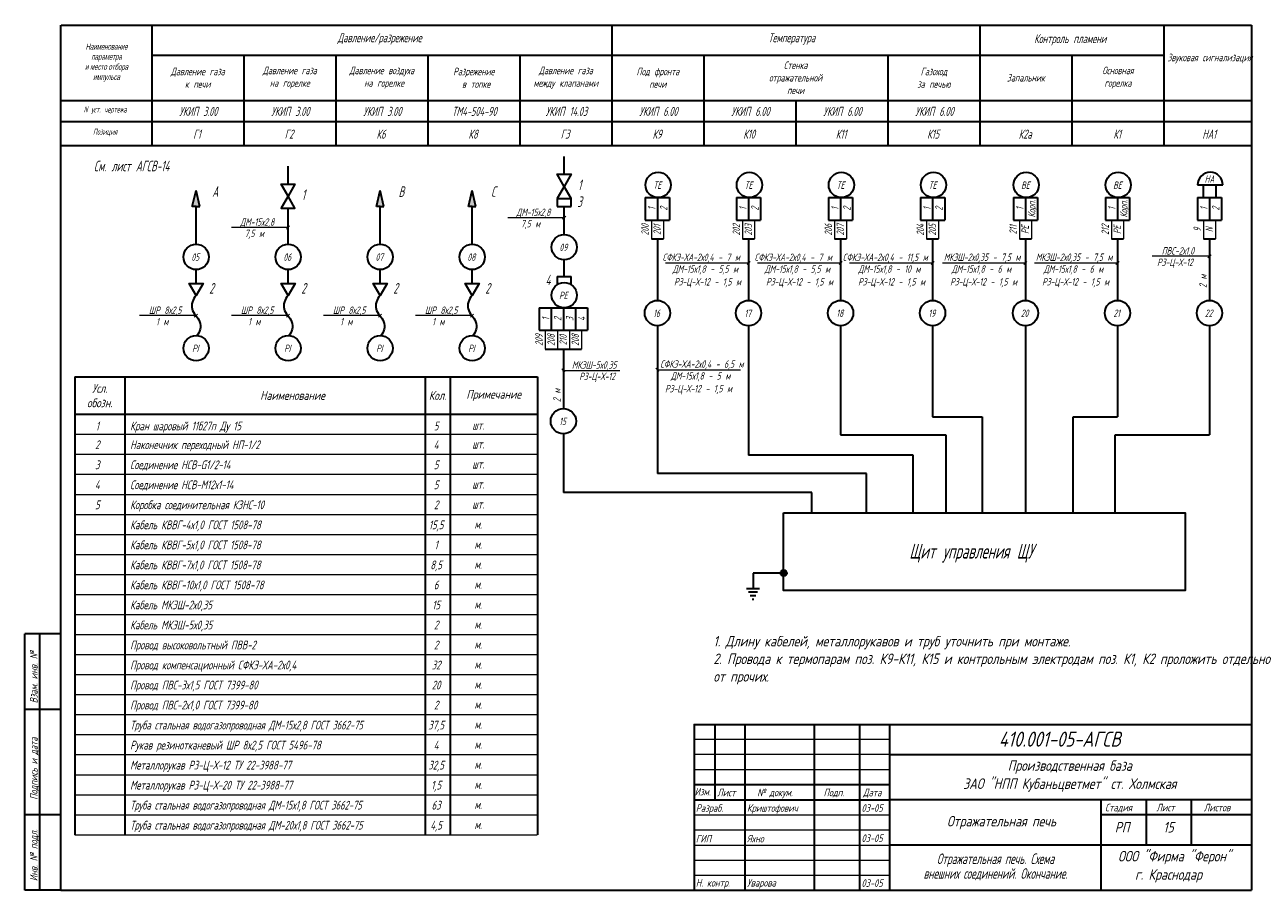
# Model space of a CAD drawing. Header units: millimetres. Extents: x -202 to 209, y 5 to 292.
import ezdxf
from ezdxf.enums import TextEntityAlignment as Align

# ---------------------------------------------------------------- set-up
doc = ezdxf.new("R2010")
doc.units = ezdxf.units.MM
for name, color, linetype, lineweight in [('ЛинСпециф', 7, 'Continuous', 35), ('ЛинСпецТон', 7, 'Continuous', 15), ('ОснСхема', 7, 'Continuous', 35), ('Приборы', 7, 'Continuous', 15), ('Размеры', 7, 'Continuous', 15), ('Рамка', 7, 'Continuous', 35)]:
    doc.layers.add(name, color=color, linetype=linetype, lineweight=lineweight)
doc.layers.add('НадписиРамки', color=7, linetype='Continuous')
doc.layers.add('НадписьСхемы', color=7, linetype='Continuous')
doc.styles.add('Stand_2_05', font='txt.shx', dxfattribs={"width": 0.6, "oblique": 15, "height": 2})
doc.styles.add('Надпись', font='GOST.TTF', dxfattribs={"oblique": 15, "height": 3.5})

msp = doc.modelspace()

# ---------------------------------------------------------------- hatches: boundary and pattern name
at = {"layer": 'ОснСхема'}
for points in [[(-145.16, 237.12), (-146.41, 231.79), (-145.16, 231.79), (-143.91, 231.79)], [(-84.1, 237.12), (-85.35, 231.79), (-84.1, 231.79), (-82.85, 231.79)], [(-53.57, 237.12), (-54.82, 231.79), (-53.57, 231.79), (-52.32, 231.79)]]:
    msp.add_hatch(color=256, dxfattribs=at).paths.add_polyline_path(points)
h = msp.add_hatch(color=256, dxfattribs=at)
edge = h.paths.add_edge_path()
edge.add_arc((49.77, 110.21), 1, 0, 360)

# ---------------------------------------------------------------- linework, layer by layer
at = {"layer": 'ЛинСпециф'}
for p, q in [((-185.43, 175.34), (-185.43, 23.4)), ((-185.43, 175.34), (-185.43, 136.32)), ((-168.83, 175.34), (-168.83, 23.4)), ((-69.2, 175.34), (-69.2, 23.4)), ((-60.9, 175.34), (-60.9, 23.4)), ((-185.43, 162.88), (-31.84, 162.88))]:
    msp.add_line(p, q, dxfattribs=at)
at = {"layer": 'ЛинСпециф', "ltscale": 0.5}
msp.add_line((-185.43, 175.34), (-31.86, 175.34), dxfattribs=at)
at = {"layer": 'ЛинСпецТон', "lineweight": 15}
for p, q in [((-185.43, 156.24), (-31.97, 156.24)), ((-185.43, 149.6), (-31.97, 149.6)), ((-185.43, 142.96), (-31.97, 142.96)), ((-185.43, 136.32), (-31.97, 136.32)), ((-185.43, 129.68), (-31.97, 129.68)), ((-185.43, 123.03), (-31.97, 123.03)), ((-185.43, 116.39), (-31.97, 116.39)), ((-185.43, 109.75), (-31.97, 109.75)), ((-185.43, 103.11), (-31.97, 103.11)), ((-185.43, 96.47), (-31.97, 96.47)), ((-185.43, 89.82), (-31.97, 89.82)), ((-185.43, 83.18), (-31.97, 83.18)), ((-185.43, 76.54), (-31.97, 76.54)), ((-185.43, 69.9), (-31.97, 69.9)), ((-185.43, 63.26), (-31.97, 63.26)), ((-185.43, 56.61), (-31.97, 56.61)), ((-185.43, 49.97), (-31.97, 49.97)), ((-185.43, 43.33), (-31.97, 43.33)), ((-185.43, 36.69), (-31.97, 36.69)), ((-185.43, 30.05), (-31.97, 30.05)), ((-185.43, 23.4), (-31.97, 23.4))]:
    msp.add_line(p, q, dxfattribs=at)
at = {"layer": 'ОснСхема'}
for p, q in [((-23.04, 242.48), (-23.04, 248.37)), ((-114.67, 239.24), (-114.67, 245.13)), ((187.1, 238.94), (195.5, 238.94)), ((188.95, 238.94), (188.95, 234.74)), ((193.14, 238.94), (193.14, 234.74)), ((-146.41, 231.79), (-145.16, 237.12)), ((-143.91, 231.79), (-145.16, 237.12)), ((-85.35, 231.79), (-84.1, 237.12)), ((-82.85, 231.79), (-84.1, 237.12)), ((-54.82, 231.79), (-53.57, 237.12)), ((-52.32, 231.79), (-53.57, 237.12)), ((-25.35, 234.48), (-25.35, 231.79)), ((-20.68, 231.79), (-20.68, 234.48)), ((3.87, 234.74), (11.87, 234.74)), ((3.87, 234.74), (3.87, 227.31)), ((7.87, 234.74), (7.87, 227.31)), ((11.87, 234.74), (11.87, 227.31)), ((34.13, 234.74), (42.13, 234.74)), ((34.13, 234.74), (34.13, 227.31)), ((38.13, 234.74), (38.13, 227.31)), ((42.13, 234.74), (42.13, 227.31)), ((64.66, 234.74), (72.66, 234.74)), ((64.66, 234.74), (64.66, 227.31)), ((68.66, 234.74), (68.66, 227.31)), ((72.66, 234.74), (72.66, 227.31)), ((95.19, 234.74), (103.19, 234.74)), ((95.19, 234.74), (95.19, 227.31)), ((99.19, 234.74), (99.19, 227.31)), ((103.19, 234.74), (103.19, 227.31)), ((125.98, 234.74), (133.98, 234.74)), ((125.98, 234.74), (125.98, 227.31)), ((129.98, 234.74), (129.98, 227.31)), ((133.98, 234.74), (133.98, 227.31)), ((156.51, 234.74), (156.51, 227.31)), ((156.51, 234.74), (164.51, 234.74)), ((160.51, 234.74), (160.51, 227.31)), ((164.51, 234.74), (164.51, 227.31)), ((187.04, 234.74), (195.04, 234.74)), ((187.04, 234.74), (187.04, 227.31)), ((191.04, 234.74), (191.04, 227.31)), ((195.04, 234.74), (195.04, 227.31)), ((-145.16, 231.79), (-146.41, 231.79)), ((-145.16, 219.27), (-145.16, 231.79)), ((-145.16, 231.79), (-143.91, 231.79)), ((-114.67, 219.27), (-114.67, 231.24)), ((-84.1, 231.79), (-85.35, 231.79)), ((-84.1, 219.27), (-84.1, 231.79)), ((-84.1, 231.79), (-82.85, 231.79)), ((-53.57, 231.79), (-54.82, 231.79)), ((-53.57, 219.27), (-53.57, 231.79)), ((-53.57, 231.79), (-52.32, 231.79)), ((-25.35, 231.79), (-20.68, 231.79)), ((-23.04, 222.51), (-23.04, 231.79)), ((3.87, 227.32), (11.87, 227.32)), ((34.13, 227.32), (42.13, 227.32)), ((64.66, 227.32), (72.66, 227.32)), ((95.19, 227.32), (103.19, 227.32)), ((125.98, 227.32), (133.98, 227.32)), ((156.51, 227.32), (164.51, 227.32)), ((187.04, 227.32), (195.04, 227.32)), ((5.87, 221.09), (9.87, 221.09)), ((7.87, 221.09), (7.87, 200.66)), ((36.13, 221.09), (40.13, 221.09)), ((38.13, 221.09), (38.13, 200.66)), ((66.66, 221.09), (70.66, 221.09)), ((68.66, 221.09), (68.66, 200.66)), ((97.19, 221.09), (101.19, 221.09)), ((99.19, 221.09), (99.19, 200.66)), ((127.98, 221.09), (131.98, 221.09)), ((129.98, 221.09), (129.98, 200.66)), ((158.51, 221.09), (162.51, 221.09)), ((160.51, 221.09), (160.51, 200.66)), ((189.04, 221.09), (193.04, 221.09)), ((191.04, 221.09), (191.04, 200.66)), ((-23.04, 208.56), (-23.04, 214.11)), ((-145.16, 206.24), (-145.16, 210.87)), ((-114.63, 206.24), (-114.63, 210.87)), ((-84.1, 206.24), (-84.1, 210.87)), ((-53.57, 206.24), (-53.57, 210.87)), ((-25.42, 208.56), (-25.42, 205.87)), ((-25.42, 208.56), (-20.74, 208.56)), ((-20.74, 205.87), (-20.74, 208.56)), ((-31.31, 198.17), (-15.31, 198.17)), ((-31.31, 198.17), (-31.31, 190.73)), ((-27.31, 198.17), (-27.31, 190.73)), ((-27.31, 198.17), (-27.31, 190.73)), ((-23.31, 198.17), (-23.31, 190.73)), ((-19.31, 198.17), (-19.31, 190.73)), ((-15.31, 198.19), (-15.31, 190.75)), ((-31.31, 190.75), (-15.31, 190.75)), ((7.87, 192.26), (7.87, 150.24)), ((38.13, 192.26), (38.13, 150.24)), ((68.66, 192.26), (68.66, 156.02)), ((99.19, 192.26), (99.19, 162.03)), ((129.98, 192.26), (129.98, 130.19)), ((160.51, 192.26), (160.51, 162.03)), ((191.04, 192.26), (191.04, 156.02)), ((-29.31, 184.51), (-17.31, 184.51)), ((-23.31, 184.51), (-23.31, 164.78)), ((99.19, 162.03), (115.6, 162.03)), ((115.6, 162.03), (115.6, 130.19)), ((145.82, 130.19), (145.82, 162.03)), ((145.82, 162.03), (160.51, 162.03)), ((-23.31, 156.38), (-23.31, 136.94)), ((68.66, 156.02), (103.56, 156.02)), ((103.56, 156.02), (103.56, 130.19)), ((159.77, 130.19), (159.77, 156.02)), ((159.77, 156.02), (191.04, 156.02)), ((7.87, 150.24), (7.87, 143.24)), ((38.13, 150.24), (38.13, 149.27)), ((92.75, 149.27), (38.13, 149.27)), ((92.75, 130.19), (92.75, 149.27)), ((115.97, 146.11), (115.97, 146.11)), ((115.97, 146.11), (115.97, 146.11)), ((77.3, 143.24), (7.87, 143.24)), ((77.3, 130.19), (77.3, 143.24)), ((59.15, 136.94), (-23.31, 136.94)), ((59.15, 130.19), (59.15, 136.94)), ((49.77, 110.21), (39.6, 110.21)), ((39.6, 110.21), (39.6, 105.13)), ((49.77, 110.21), (49.77, 110.21)), ((37.43, 105.13), (41.78, 105.13)), ((38.06, 103.93), (41.14, 103.93)), ((38.7, 102.73), (40.5, 102.73)), ((39.6, 105.13), (39.6, 105.13)), ((39.34, 101.53), (39.86, 101.53))]:
    msp.add_line(p, q, dxfattribs=at)
for points in [[(-23.04, 238.48), (-25.35, 242.48), (-20.74, 242.48)], [(-114.67, 235.24), (-116.98, 239.24), (-112.36, 239.24)], [(-23.04, 238.48), (-25.35, 234.48), (-20.74, 234.48)], [(-114.67, 235.24), (-116.98, 231.24), (-112.36, 231.24)], [(-145.16, 202.24), (-147.47, 206.24), (-142.85, 206.24)], [(-114.63, 202.24), (-116.94, 206.24), (-112.32, 206.24)], [(-84.1, 202.24), (-86.41, 206.24), (-81.79, 206.24)], [(-53.57, 202.24), (-55.88, 206.24), (-51.26, 206.24)], [(49.77, 130.19), (182.93, 130.19), (182.93, 104.4), (49.77, 104.4)]]:
    msp.add_lwpolyline(points, close=True, dxfattribs=at)
for centre, radius in [((8.13, 238.94), 4.2), ((38.39, 238.94), 4.2), ((68.92, 238.94), 4.2), ((99.45, 238.94), 4.2), ((130.24, 238.94), 4.2), ((160.77, 238.94), 4.2), ((-23.04, 218.31), 4.2), ((-145.16, 215.07), 4.2), ((-114.63, 215.07), 4.2), ((-84.1, 215.07), 4.2), ((-53.57, 215.07), 4.2), ((-23.04, 202.36), 4.2), ((7.87, 196.46), 4.2), ((38.13, 196.46), 4.2), ((68.66, 196.46), 4.2), ((99.19, 196.46), 4.2), ((129.98, 196.46), 4.2), ((160.51, 196.46), 4.2), ((191.04, 196.46), 4.2), ((-145.16, 184.78), 4.2), ((-114.63, 184.78), 4.2), ((-84.1, 184.78), 4.2), ((-53.57, 184.78), 4.2), ((-23.31, 160.58), 4.2), ((49.77, 110.21), 1)]:
    msp.add_circle(centre, radius, dxfattribs=at)
msp.add_arc((191.3, 238.94), 4.2, 0, 180, dxfattribs=at)
for points in [[(-145.16, 202.24), (-146.28, 201.17), (-147.56, 197.25), (-143.11, 194.25), (-143.77, 189.93), (-145.01, 188.98)], [(-114.63, 202.24), (-115.75, 201.17), (-117.04, 197.25), (-112.58, 194.25), (-113.24, 189.93), (-114.48, 188.98)], [(-84.1, 202.24), (-85.22, 201.17), (-86.51, 197.25), (-82.05, 194.25), (-82.72, 189.93), (-83.95, 188.98)], [(-53.57, 202.24), (-54.69, 201.17), (-55.98, 197.25), (-51.53, 194.25), (-52.19, 189.93), (-53.43, 188.98)]]:
    msp.add_open_spline(points, degree=3, knots=[0, 0, 0, 0, 4.645249, 9.526528, 14.226317, 14.226317, 14.226317, 14.226317], dxfattribs=at)
at = {"layer": 'Приборы'}
for p, q in [((5.87, 227.31), (5.87, 221.09)), ((9.87, 227.31), (9.87, 221.09)), ((36.13, 227.31), (36.13, 221.09)), ((40.13, 227.31), (40.13, 221.09)), ((66.66, 227.31), (66.66, 221.09)), ((70.66, 227.31), (70.66, 221.09)), ((97.19, 227.31), (97.19, 221.09)), ((101.19, 227.31), (101.19, 221.09)), ((127.98, 227.31), (127.98, 221.09)), ((131.98, 227.31), (131.98, 221.09)), ((158.51, 227.31), (158.51, 221.09)), ((162.51, 227.31), (162.51, 221.09)), ((189.04, 227.31), (189.04, 221.09)), ((193.04, 227.31), (193.04, 221.09)), ((-29.31, 190.73), (-29.31, 184.51)), ((-25.31, 190.73), (-25.31, 184.51)), ((-21.31, 190.73), (-21.31, 184.51)), ((-17.31, 190.75), (-17.31, 184.53))]:
    msp.add_line(p, q, dxfattribs=at)
at = {"layer": 'Размеры'}
for p, q in [((-22.78, 228.09), (-41.77, 228.09)), ((-23.57, 227.57), (-22.52, 228.62)), ((-114.41, 224.86), (-133.4, 224.86)), ((-115.19, 224.33), (-114.15, 225.38)), ((191.04, 215.3), (172.05, 215.3)), ((190.52, 214.78), (191.56, 215.82)), ((38.13, 213.05), (10.57, 213.05)), ((37.61, 212.53), (38.65, 213.57)), ((68.66, 213.05), (41.1, 213.05)), ((68.14, 212.53), (69.18, 213.57)), ((99.19, 213.05), (71.63, 213.05)), ((98.67, 212.53), (99.71, 213.57)), ((129.98, 213.05), (102.42, 213.05)), ((129.46, 212.53), (130.5, 213.57)), ((160.51, 213.05), (132.95, 213.05)), ((159.99, 212.53), (161.03, 213.57)), ((-144.97, 195.62), (-163.96, 195.62)), ((-145.75, 195.1), (-144.71, 196.14)), ((-114.44, 195.62), (-133.43, 195.62)), ((-115.22, 195.1), (-114.18, 196.14)), ((-83.91, 195.62), (-102.9, 195.62)), ((-84.69, 195.1), (-83.65, 196.14)), ((-53.38, 195.62), (-72.37, 195.62)), ((-54.17, 195.1), (-53.12, 196.14)), ((-22.79, 176.92), (-23.83, 177.96)), ((-23.57, 177.44), (-4.58, 177.44)), ((8.39, 177.09), (7.34, 178.14)), ((7.87, 177.61), (35.43, 177.61))]:
    msp.add_line(p, q, dxfattribs=at)
at = {"layer": 'Рамка'}
for p, q in [((-190, 5), (-190, 292)), ((-189.88, 292), (205, 292)), ((-159.88, 292.08), (-159.88, 252)), ((-7.23, 292), (-7.23, 252)), ((114.88, 292), (114.88, 252)), ((175.94, 292), (175.94, 260)), ((205, 292), (205, 5)), ((-159.88, 282), (175.94, 282)), ((-129.35, 282), (-129.35, 252)), ((-98.82, 282), (-98.82, 252)), ((-68.29, 282), (-68.29, 252)), ((-37.76, 282), (-37.76, 252)), ((23.3, 282), (23.3, 252)), ((84.35, 282), (84.35, 252)), ((145.41, 282), (145.41, 260)), ((-189.88, 267), (205, 267)), ((53.83, 267), (53.83, 252)), ((-189.88, 260), (205, 260)), ((145.41, 260), (145.41, 252)), ((175.94, 260), (175.94, 252)), ((-189.88, 252), (205, 252)), ((-31.86, 175.34), (-31.86, 23.4)), ((-190, 90), (-202, 90)), ((-202, 5), (-202, 90)), ((-197, 5), (-197, 90)), ((-190, 65), (-202, 65)), ((20, 60), (205, 60)), ((20.03, 60.1), (20.03, 30.1)), ((27, 35.1), (27, 60)), ((37, 50), (37, 60)), ((60, 5.1), (60, 60)), ((75, 5.1), (75, 60)), ((85, 5.1), (85, 60)), ((37, 5.1), (37, 50)), ((85.03, 50), (205, 50)), ((20.03, 40.1), (85.03, 40.1)), ((20, 35), (85, 35)), ((85.03, 35.1), (205.03, 35.1)), ((155, 35.1), (155, 5)), ((170, 35.1), (170, 20)), ((185, 35.1), (185, 20)), ((-190, 30), (-202, 30)), ((20.03, 30.1), (20.03, 5.1)), ((155, 30.1), (205, 30.1)), ((205, 20), (85.03, 20)), ((-190, 5), (-202, 5)), ((-190, 5), (205, 5))]:
    msp.add_line(p, q, dxfattribs=at)
at = {"layer": 'Рамка', "lineweight": 15}
for p, q in [((20.03, 55.1), (85.03, 55.1)), ((20.03, 50.1), (85.03, 50.1)), ((20.03, 45.1), (85.03, 45.1)), ((20, 30), (85, 30)), ((20, 25), (85, 25)), ((20, 20), (85, 20)), ((20, 15), (85, 15)), ((20, 10), (85, 10))]:
    msp.add_line(p, q, dxfattribs=at)

# ---------------------------------------------------------------- texts
at = {"layer": 'ЛинСпециф', "ltscale": 0.4, "style": 'Надпись', "oblique": 15, "width": 0.9}
for s, height, p in [('1', 2.91, (-177.95, 157.53)), ('5', 2.91, (-65.54, 157.53)), ('шт.', 2.906, (-51.58, 157.74)), ('2', 2.91, (-177.95, 151.31)), ('4', 2.91, (-65.54, 151.31)), ('шт.', 2.906, (-51.58, 151.51)), ('3', 2.91, (-177.95, 144.66)), ('5', 2.91, (-65.54, 144.66)), ('шт.', 2.906, (-51.58, 144.87)), ('4', 2.91, (-177.95, 138.02)), ('5', 2.91, (-65.54, 138.02)), ('шт.', 2.906, (-51.58, 138.22)), ('5', 2.91, (-177.95, 131.38)), ('2', 2.91, (-65.54, 131.38)), ('шт.', 2.906, (-51.58, 131.58)), ('15,5', 2.906, (-65.54, 124.74)), ('м.', 2.906, (-51.58, 124.94)), ('1', 2.91, (-65.54, 118.1)), ('м.', 2.906, (-51.58, 118.3)), ('8,5', 2.906, (-65.54, 111.46)), ('м.', 2.906, (-51.58, 111.66)), ('6', 2.91, (-65.54, 104.81)), ('м.', 2.906, (-51.58, 105.02)), ('15', 2.906, (-65.54, 98.17)), ('м.', 2.906, (-51.58, 98.37)), ('2', 2.91, (-65.54, 91.53)), ('м.', 2.906, (-51.58, 91.73)), ('2', 2.91, (-65.54, 84.89)), ('м.', 2.906, (-51.58, 85.09)), ('32', 2.906, (-65.54, 78.25)), ('м.', 2.906, (-51.58, 78.45)), ('20', 2.906, (-65.54, 71.6)), ('м.', 2.906, (-51.58, 71.81)), ('2', 2.91, (-65.54, 64.96)), ('м.', 2.906, (-51.58, 65.16)), ('37,5', 2.906, (-65.54, 58.32)), ('м.', 2.906, (-51.58, 58.52)), ('4', 2.91, (-65.54, 51.68)), ('м.', 2.906, (-51.58, 51.88)), ('32,5', 2.906, (-65.54, 45.04)), ('м.', 2.906, (-51.58, 45.24)), ('1,5', 2.906, (-65.54, 38.39)), ('м.', 2.906, (-51.58, 38.6)), ('63', 2.906, (-65.54, 31.75)), ('м.', 2.906, (-51.58, 31.95)), ('4,5', 2.906, (-65.54, 25.11)), ('м.', 2.906, (-51.58, 25.31))]:
    msp.add_text(s, height=height, dxfattribs=at).set_placement(p, align=Align.CENTER)
at = {"layer": 'ЛинСпециф', "ltscale": 0.4, "style": 'Надпись', "oblique": 15}
for s, width, p in [('Кран шаровый 11б27п Ду 15', 0.9, (-167.06, 157.54)), ('Наконечник переходный НП-1/2', 0.9, (-167.06, 151.31)), ('Соединение НСВ-G1/2-14', 0.9, (-167.06, 144.67)), ('Соединение НСВ-М12х1-14', 0.9, (-167.06, 138.03)), ('Коробка соединительная КЗНС-10', 0.9, (-167.06, 131.39)), ('Кабель КВВГ-4х1,0 ГОСТ 1508-78', 0.9, (-167.06, 124.74)), ('Кабель КВВГ-5х1,0 ГОСТ 1508-78', 0.9, (-167.06, 118.1)), ('Кабель КВВГ-7х1,0 ГОСТ 1508-78', 0.9, (-167.06, 111.46)), ('Кабель КВВГ-10х1,0 ГОСТ 1508-78', 0.9, (-167.06, 104.82)), ('Кабель МКЭШ-2х0,35', 0.9, (-167.06, 98.18)), ('Кабель МКЭШ-5х0,35', 0.9, (-167.06, 91.53)), ('Провод высоковольтный ПВВ-2', 0.9, (-167.06, 84.89)), ('Провод компенсационный СФКЭ-ХА-2х0,4', 0.9, (-167.06, 78.25)), ('Провод ПВС-3х1,5 ГОСТ 7399-80', 0.9, (-167.06, 71.61)), ('Провод ПВС-2х1,0 ГОСТ 7399-80', 0.9, (-167.06, 64.97)), ('Труба стальная водогазопроводная ДМ-15х2,8 ГОСТ 3662-75', 0.8, (-167.06, 58.32)), ('Рукав резинотканевый ШР 8х2,5 ГОСТ 5496-78', 0.9, (-167.06, 51.68)), ('Металлорукав РЗ-Ц-Х-12 ТУ 22-3988-77', 0.9, (-167.06, 45.04)), ('Металлорукав РЗ-Ц-Х-20 ТУ 22-3988-77', 0.9, (-167.06, 38.4)), ('Труба стальная водогазопроводная ДМ-15х1,8 ГОСТ 3662-75', 0.8, (-167.06, 31.76)), ('Труба стальная водогазопроводная ДМ-20х1,8 ГОСТ 3662-75', 0.8, (-167.06, 25.11))]:
    msp.add_text(s, height=2.9058, dxfattribs=dict(at, width=width)).set_placement(p)
at = {"layer": 'ЛинСпециф', "ltscale": 0.5, "char_height": 2.9058, "attachment_point": 5, "style": 'Надпись'}
for s, insert, width in [('{\\fGOST|b0|i0|c204|p34;Наименование}', (-113.17, 169.11), 49.8143), ('{\\fGOST|b0|i0|c204|p34;Кол.}', (-65.05, 169.11), 8.3024), ('{\\fGOST|b0|i0|c204|p34;Примечание}', (-46.43, 169.11), 29.0584)]:
    msp.add_mtext(s, dxfattribs=dict(at, insert=insert, width=width))
at = {"layer": 'НадписиРамки', "oblique": 15}
for s, height, style, width, p in [('N уст. чертежа', 2, 'Stand_2_05', 0.6, (-175.34, 262.98)), ('Позиция', 2, 'Stand_2_05', 0.6, (-175.34, 255.62)), ('Отражательная печь. Схема', 3.5, 'Надпись', 0.8, (120.03, 13.69)), ('внешних соединений. Окончание.', 3.5, 'Надпись', 0.8, (120.03, 8.79))]:
    msp.add_text(s, height=height, dxfattribs=dict(at, style=style, width=width)).set_placement(p, align=Align.CENTER)
at = {"layer": 'НадписиРамки', "style": 'Надпись', "oblique": 15}
for s, p in [('Взам. инв. №', (-197, 67)), ('Подпись и дата', (-197, 35)), ('Инв. № подл.', (-197, 8))]:
    msp.add_text(s, height=2.5, rotation=90, dxfattribs=at).set_placement(p, align=Align.BOTTOM_LEFT)
for s, height, p in [('410.001-05-АГСВ', 5, (141.34, 52.61)), ('Производственная база', 3.5, (144.7, 44.6)), ('ЗАО "НПП Кубаньцветмет" ст. Холмская', 3.5, (144.7, 38.6)), ('Отражательная печь', 3.5, (122.04, 26.15)), ('ООО "Фирма "Ферон"', 3.5, (179.4, 14.55)), ('г. Краснодар', 3.5, (177.43, 8.48))]:
    msp.add_text(s, height=height, dxfattribs=at).set_placement(p, align=Align.CENTER)
msp.add_text('Изм.', height=2.5, dxfattribs=at).set_placement((20.23, 37.67), align=Align.MIDDLE_LEFT)
for s, height, p in [('Лист', 2.5, (27.73, 35.42)), ('№ докум.', 2.5, (40.99, 35.42)), ('Подп.', 2.5, (63.02, 35.42)), ('Дата', 2.5, (76.12, 35.42)), ('Разраб.', 2.5, (20.64, 30.26)), ('Криштофович', 2.5, (37.6, 30.26)), ('03-05', 2.5, (75.6, 30.26)), ('Стадия', 2.5, (156.41, 30.43)), ('Лист', 2.5, (173.43, 30.43)), ('Листов', 2.5, (189.16, 30.43)), ('РП', 3.5, (159.62, 23.09)), ('15', 3.5, (175.7, 23.09)), ('ГИП', 2.5, (20.64, 20.09)), ('Яхно', 2.5, (37.6, 20.09)), ('03-05', 2.5, (75.6, 20.26)), ('Н. контр.', 2.5, (20.64, 5.46)), ('Уварова', 2.5, (37.6, 5.46)), ('03-05', 2.5, (75.6, 5.36))]:
    msp.add_text(s, height=height, dxfattribs=at).set_placement(p, align=Align.BOTTOM_LEFT)
at = {"layer": 'НадписиРамки', "attachment_point": 5, "style": 'Stand_2_05'}
for s, insert, char_height, width in [('{\\fTxt|b0|i0|c204|p2;Наименование\\Pпараметра\\Pи место отбора\\Pимпульса}', (-174.88, 279.5), 2, 30), ('{\\Ftxt.shx|c204;Звуковая сигнализация}', (191.19, 280.89), 2.5, 30.5), ('{\\Ftxt.shx|c204;Стенка\\Pотражательной\\Pпечи}', (53.73, 274.5), 2.5, 30.5), ('{\\Ftxt.shx|c204;Давление газа\\Pк печи}', (-144.63, 274.5), 2.5, 30.5), ('{\\Ftxt.shx|c204;Давление газа\\Pна горелке}', (-114.1, 274.5), 2.5, 30.5), ('{\\Ftxt.shx|c204;Давление воздуха\\P на горелке}', (-83.57, 274.5), 2.5, 30.5), ('{\\Ftxt.shx|c204;Разрежение\\P в топке}', (-53.04, 274.5), 2.5, 30.5), ('{\\Ftxt.shx|c204;Давление газа\\Pмежду клапанами}', (-22.51, 274.5), 2.5, 30.5), ('{\\Ftxt.shx|c204;Под фронта\\Pпечи}', (8.02, 274.5), 2.5, 30.5), ('{\\Ftxt.shx|c204;Газоход\\Pза печью}', (99.6, 274.5), 2.5, 30.5), ('{\\Ftxt.shx|c204;Запальник}', (130.13, 274.5), 2.5, 30.5), ('{\\Ftxt.shx|c204;Основная \\Pгорелка}', (160.66, 274.5), 2.5, 30.5)]:
    msp.add_mtext(s, dxfattribs=dict(at, insert=insert, char_height=char_height, width=width))
at = {"layer": 'НадписьСхемы', "style": 'Stand_2_05', "oblique": 15, "width": 0.6}
for s, height, p in [('Давление/разрежение', 3, (-84.26, 286.28)), ('Температура', 3, (52.44, 286.28)), ('Контроль пламени', 3, (144.82, 285.98)), ('УКИП 3.00', 3, (-144.42, 261.85)), ('УКИП 3.00', 3, (-113.9, 261.85)), ('УКИП 3.00', 3, (-83.37, 261.85)), ('ТМ4-504-90', 3, (-52.84, 261.85)), ('УКИП 14.03', 3, (-22.31, 261.85)), ('УКИП 6.00', 3, (8.22, 261.85)), ('УКИП 6.00', 3, (38.75, 261.85)), ('УКИП 6.00', 3, (69.28, 261.85)), ('УКИП 6.00', 3, (99.8, 261.85)), ('Г1', 3, (-144.87, 254.31)), ('Г2', 3, (-114.34, 254.31)), ('К6', 3, (-83.81, 254.31)), ('К8', 3, (-53.28, 254.31)), ('Г3', 3, (-22.75, 254.31)), ('К9', 3, (7.78, 254.31)), ('К10', 3, (38.31, 254.31)), ('К11', 3, (68.83, 254.31)), ('К15', 3, (99.36, 254.31)), ('К2а', 3, (129.89, 254.31)), ('К1', 3, (160.42, 254.31)), ('НА1', 3, (190.95, 254.31)), ('См. лист АГСВ-14 ', 3.5, (-165.66, 243.48)), ('А', 3.5, (-138.84, 235)), ('В', 3.5, (-77.08, 235)), ('С', 3.5, (-46.55, 235)), ('1', 3.5, (-17.94, 237.19)), ('ТЕ', 2.45, (7.86, 237.65)), ('ТЕ', 2.45, (38.12, 237.65)), ('ТЕ', 2.45, (68.65, 237.65)), ('ТЕ', 2.45, (99.18, 237.65)), ('ВЕ', 2.45, (129.97, 237.65)), ('ВЕ', 2.45, (160.5, 237.65)), ('НА', 2.45, (191.03, 239.66)), ('1', 3.5, (-109.57, 233.95)), ('3', 3.5, (-17.94, 231.63)), ('ДМ-15х2,8', 2.45, (-33.26, 228.65)), ('ДМ-15х2,8', 2.45, (-124.89, 225.41)), ('7,5 м', 2.45, (-34.23, 224.87)), ('7,5 м', 2.45, (-125.86, 221.64)), ('09', 2.45, (-23.31, 217.02)), ('ПВС-2х1,0', 2.45, (180.56, 215.86)), ('05', 2.45, (-145.43, 213.78)), ('06', 2.45, (-114.9, 213.78)), ('07', 2.45, (-84.37, 213.78)), ('08', 2.45, (-53.84, 213.78)), ('СФКЭ-ХА-2х0,4 - 7 м', 2.45, (22.42, 213.75)), ('СФКЭ-ХА-2х0,4 - 7 м', 2.45, (52.95, 213.75)), ('СФКЭ-ХА-2х0,4 - 11,5 м', 2.45, (83.48, 213.75)), ('МКЭШ-2х0,35 - 7,5 м', 2.45, (115.59, 213.77)), ('МКЭШ-2х0,35 - 7,5 м', 2.45, (146.12, 213.77)), ('РЗ-Ц-Х-12', 2.45, (179.59, 212.08)), ('ДМ-15х1,8 - 5,5 м', 2.45, (23.79, 209.83)), ('ДМ-15х1,8 - 5,5 м', 2.45, (54.32, 209.83)), ('ДМ-15х1,8 - 10 м', 2.45, (84.85, 209.83)), ('ДМ-15х1,8 - 6 м', 2.45, (115.38, 209.83)), ('ДМ-15х1,8 - 6 м', 2.45, (145.91, 209.83)), ('2', 3.5, (-140.06, 202.92)), ('2', 3.5, (-109.53, 202.92)), ('2', 3.5, (-79, 202.92)), ('2', 3.5, (-48.47, 202.92)), ('4', 3.5, (-28.42, 205.71)), ('РЗ-Ц-Х-12 - 1,5 м', 2.45, (24.49, 205.59)), ('РЗ-Ц-Х-12 - 1,5 м', 2.45, (55.02, 205.59)), ('РЗ-Ц-Х-12 - 1,5 м', 2.45, (85.55, 205.59)), ('РЗ-Ц-Х-12 - 1,5 м', 2.45, (116.08, 205.59)), ('РЗ-Ц-Х-12 - 1,5 м', 2.45, (146.6, 205.59)), ('PЕ', 2.45, (-23.31, 201.07)), ('ШР 8х2,5', 2.45, (-155.45, 196.18)), ('ШР 8х2,5', 2.45, (-124.92, 196.18)), ('ШР 8х2,5', 2.45, (-94.39, 196.18)), ('ШР 8х2,5', 2.45, (-63.86, 196.18)), ('16', 2.45, (7.6, 195.18)), ('17', 2.45, (37.86, 195.18)), ('18', 2.45, (68.39, 195.18)), ('19', 2.45, (98.92, 195.18)), ('20', 2.45, (129.71, 195.18)), ('21', 2.45, (160.24, 195.18)), ('22', 2.45, (190.77, 195.18)), ('1 м', 2.45, (-156.42, 192.4)), ('1 м', 2.45, (-125.89, 192.4)), ('1 м', 2.45, (-95.36, 192.4)), ('1 м', 2.45, (-64.83, 192.4)), ('PI', 2.45, (-145.43, 183.5)), ('PI', 2.45, (-114.9, 183.5)), ('PI', 2.45, (-84.37, 183.5)), ('PI', 2.45, (-53.84, 183.5)), ('СФКЭ-ХА-2х0,4 - 6,5 м', 2.45, (22.63, 178.31)), ('МКЭШ-5х0,35', 2.45, (-13.09, 178)), ('РЗ-Ц-Х-12', 2.45, (-12.12, 174.22)), ('ДМ-15х1,8 - 5 м', 2.45, (22.2, 174.39)), ('РЗ-Ц-Х-12 - 1,5 м', 2.45, (21.51, 170.16)), ('15', 2.45, (-23.58, 159.3)), ('Щит управления ЩУ', 4.9, (112.04, 115.01))]:
    msp.add_text(s, height=height, dxfattribs=at).set_placement(p, align=Align.CENTER)
for s, p in [('200', (5.01, 224.09)), ('201', (9.01, 224.09)), ('202', (35.27, 224.09)), ('203', (39.27, 224.09)), ('206', (65.8, 224.09)), ('207', (69.8, 224.09)), ('204', (96.33, 224.09)), ('205', (100.33, 224.09)), ('211', (127.12, 224.09)), ('РЕ', (131.12, 224.09)), ('212', (157.65, 224.09)), ('РЕ', (161.65, 224.09)), ('9', (188.18, 224.09)), ('N', (192.18, 224.09)), ('2 м', (190.11, 206.98)), ('209', (-30.17, 187.51)), ('208', (-26.17, 187.51)), ('210', (-22.17, 187.51)), ('208', (-18.17, 187.53)), ('2 м', (-24.24, 169.12))]:
    msp.add_text(s, height=2.45, rotation=90, dxfattribs=at).set_placement(p, align=Align.CENTER)
at = {"layer": 'Приборы', "style": 'Stand_2_05', "oblique": 15, "width": 0.6}
for s, p in [('1', (7.19, 231.06)), ('2', (11.19, 231.06)), ('1', (37.45, 231.06)), ('2', (41.45, 231.06)), ('1', (67.98, 231.06)), ('2', (71.98, 231.06)), ('1', (98.51, 231.06)), ('2', (102.51, 231.06)), ('1', (129.3, 231.06)), ('Корп.', (133.3, 231.06)), ('1', (159.83, 231.06)), ('Корп.', (163.83, 231.06)), ('1', (190.36, 231.06)), ('2', (194.36, 231.06)), ('1', (-27.99, 194.49)), ('2', (-23.99, 194.49)), ('3', (-19.99, 194.49)), ('4', (-15.99, 194.5))]:
    msp.add_text(s, height=2.45, rotation=90, dxfattribs=at).set_placement(p, align=Align.CENTER)
at = {"layer": 'Размеры', "ltscale": 0.5, "insert": (-177.13, 169.07), "char_height": 2.9058, "width": 16.6048, "attachment_point": 5, "style": 'Надпись'}
msp.add_mtext('{\\fGOST|b0|i0|c204|p34;Усл.\\Pобозн.}', dxfattribs=at)
at = {"layer": 'Размеры', "ltscale": 0.4, "insert": (26.46, 89.36), "char_height": 3.5, "width": 184.6273, "attachment_point": 1, "style": 'Надпись'}
msp.add_mtext('1. {\\fGOST|b0|i0|c204|p34;Длину кабелей, металлорукавов и труб уточнить при монтаже.\\P2. Провода к термопарам поз. К9-К11, К15 и контрольным электродам поз. К1, К2 проложить отдельно от прочих.}', dxfattribs=at)

doc.saveas('drawing.dxf')
